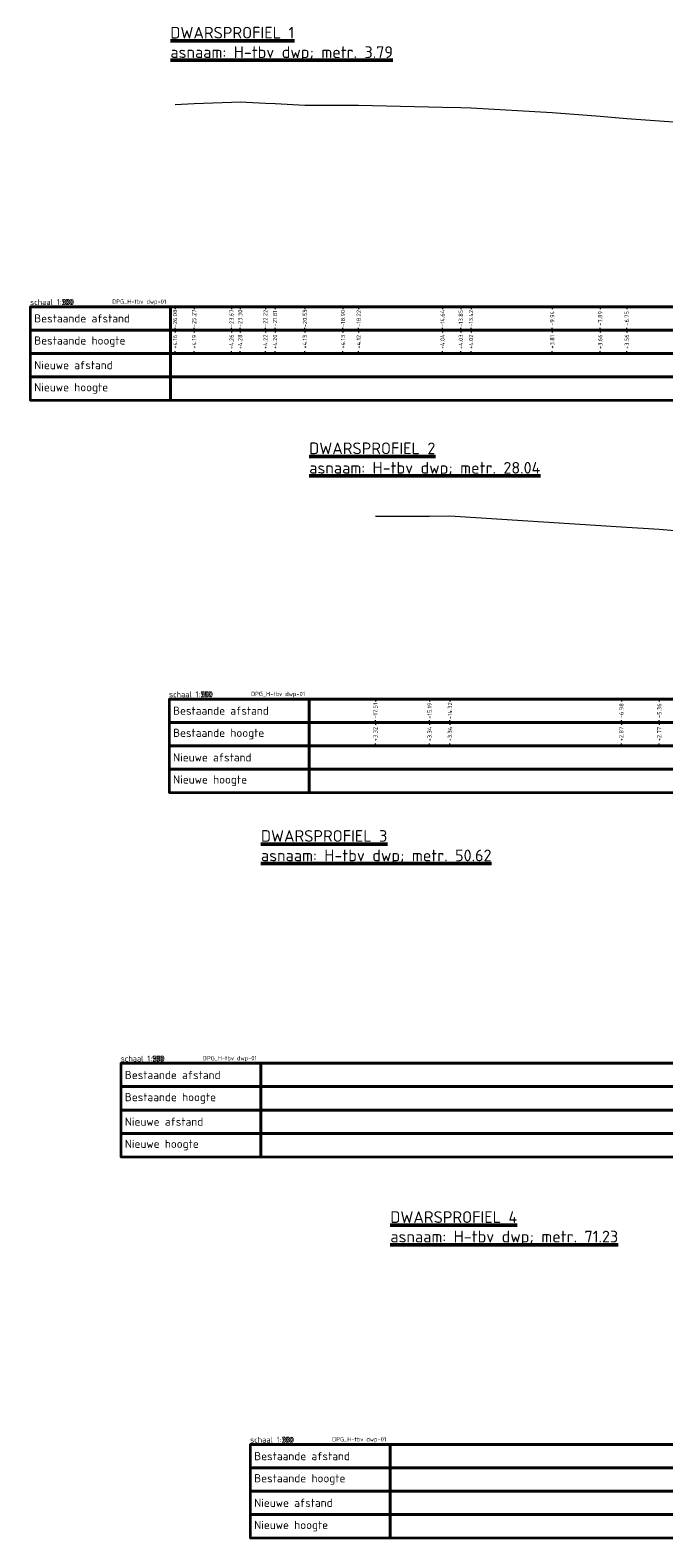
# Model space of a CAD drawing. Header units: metres. Extents: x 30306 to 66711, y 390887 to 402752.
# Tile 75 of 80: x 66357 to 66384, y 402687 to 402752. Entities that reach past the tile are written whole.
import ezdxf
from ezdxf.enums import TextEntityAlignment as Align

# ---------------------------------------------------------------- set-up
doc = ezdxf.new("R2010")
doc.units = ezdxf.units.M
doc.layers.add('GM-C3D-SECTION-BANDSETS-TEKST', color=7, linetype='Continuous')
doc.layers.add('GM-C3D-SECTION-VIEW', color=7, linetype='Continuous')
for name, color, linetype, lineweight in [('GM-C3D-SECTION-BANDSETS_RAND', 7, 'Continuous', 35), ('GM-C3D-SECTION-BANDSETS_TICKS', 253, 'Continuous', 0), ('GM-C3D-SECTION-BANDSETS_TITEL', 3, 'Continuous', 35), ('GM-C3D-SECTION-SECTION_bestaand', 1, 'Continuous', 18)]:
    doc.layers.add(name, color=color, linetype=linetype, lineweight=lineweight)
doc.styles.add('GM-25', font='NLCS-ISO.ttf', dxfattribs={"width": 0.96, "height": 2.5})
doc.styles.get("Standard").update_dxf_attribs({"font": 'isocpeur.ttf'})

# ---------------------------------------------------------------- blocks, each defined once
blk = doc.blocks.new('GM-C3D-schaalaanduiding')
at = {"layer": 'GM-C3D-SECTION-BANDSETS_TITEL', "color": 2, "style": 'GM-25', "width": 0.96}
for s in ['schaal 1:250', 'schaal 1:200', 'schaal 1:100', 'schaal 1:50', 'schaal 1:500']:
    blk.add_text(s, height=0.25, dxfattribs=at).set_placement((0, 0), align=Align.BOTTOM_LEFT)

msp = doc.modelspace()

# ---------------------------------------------------------------- linework, layer by layer
at = {"layer": 'GM-C3D-SECTION-BANDSETS_RAND', "color": 7, "linetype": 'Continuous', "lineweight": 35}
for points in [[(66363.132, 402739.802), (66363.132, 402739.803), (66357.132, 402739.803), (66357.132, 402739.802)], [(66363.132, 402738.802), (66363.132, 402739.802), (66357.132, 402739.802), (66357.132, 402738.802)], [(66363.132, 402739.802), (66433.887, 402739.802), (66433.887, 402739.803), (66363.132, 402739.803)], [(66363.132, 402738.802), (66433.887, 402738.802), (66433.887, 402739.802), (66363.132, 402739.802)], [(66363.132, 402737.802), (66363.132, 402738.802), (66357.132, 402738.802), (66357.132, 402737.802)], [(66363.132, 402737.802), (66433.887, 402737.802), (66433.887, 402738.802), (66363.132, 402738.802)], [(66363.132, 402736.802), (66363.132, 402737.802), (66357.132, 402737.802), (66357.132, 402736.802)], [(66363.132, 402736.802), (66433.887, 402736.802), (66433.887, 402737.802), (66363.132, 402737.802)], [(66363.132, 402735.802), (66363.132, 402736.802), (66357.132, 402736.802), (66357.132, 402735.802)], [(66363.132, 402735.802), (66433.887, 402735.802), (66433.887, 402736.802), (66363.132, 402736.802)], [(66369.075, 402723.002), (66369.075, 402723.003), (66363.075, 402723.003), (66363.075, 402723.002)], [(66369.075, 402722.002), (66369.075, 402723.002), (66363.075, 402723.002), (66363.075, 402722.002)], [(66369.075, 402723.002), (66415.066, 402723.002), (66415.066, 402723.003), (66369.075, 402723.003)], [(66369.075, 402722.002), (66415.066, 402722.002), (66415.066, 402723.002), (66369.075, 402723.002)], [(66369.075, 402721.002), (66369.075, 402722.002), (66363.075, 402722.002), (66363.075, 402721.002)], [(66369.075, 402721.002), (66415.066, 402721.002), (66415.066, 402722.002), (66369.075, 402722.002)], [(66369.075, 402720.002), (66369.075, 402721.002), (66363.075, 402721.002), (66363.075, 402720.002)], [(66369.075, 402720.002), (66415.066, 402720.002), (66415.066, 402721.002), (66369.075, 402721.002)], [(66369.075, 402719.002), (66369.075, 402720.002), (66363.075, 402720.002), (66363.075, 402719.002)], [(66369.075, 402719.002), (66415.066, 402719.002), (66415.066, 402720.002), (66369.075, 402720.002)], [(66367.009, 402707.402), (66367.009, 402707.403), (66361.009, 402707.403), (66361.009, 402707.402)], [(66367.009, 402706.402), (66367.009, 402707.402), (66361.009, 402707.402), (66361.009, 402706.402)], [(66367.009, 402707.402), (66417.363, 402707.402), (66417.363, 402707.403), (66367.009, 402707.403)], [(66367.009, 402706.402), (66417.363, 402706.402), (66417.363, 402707.402), (66367.009, 402707.402)], [(66367.009, 402705.402), (66367.009, 402706.402), (66361.009, 402706.402), (66361.009, 402705.402)], [(66367.009, 402705.402), (66417.363, 402705.402), (66417.363, 402706.402), (66367.009, 402706.402)], [(66367.009, 402704.402), (66367.009, 402705.402), (66361.009, 402705.402), (66361.009, 402704.402)], [(66367.009, 402704.402), (66417.363, 402704.402), (66417.363, 402705.402), (66367.009, 402705.402)], [(66367.009, 402703.402), (66367.009, 402704.402), (66361.009, 402704.402), (66361.009, 402703.402)], [(66367.009, 402703.402), (66417.363, 402703.402), (66417.363, 402704.402), (66367.009, 402704.402)], [(66372.547, 402691.081), (66372.547, 402691.082), (66366.547, 402691.082), (66366.547, 402691.081)], [(66372.547, 402690.081), (66372.547, 402691.081), (66366.547, 402691.081), (66366.547, 402690.081)], [(66372.547, 402691.081), (66423.581, 402691.081), (66423.581, 402691.082), (66372.547, 402691.082)], [(66372.547, 402690.081), (66423.581, 402690.081), (66423.581, 402691.081), (66372.547, 402691.081)], [(66372.547, 402689.081), (66372.547, 402690.081), (66366.547, 402690.081), (66366.547, 402689.081)], [(66372.547, 402689.081), (66423.581, 402689.081), (66423.581, 402690.081), (66372.547, 402690.081)], [(66372.547, 402688.081), (66372.547, 402689.081), (66366.547, 402689.081), (66366.547, 402688.081)], [(66372.547, 402688.081), (66423.581, 402688.081), (66423.581, 402689.081), (66372.547, 402689.081)], [(66372.547, 402687.081), (66372.547, 402688.081), (66366.547, 402688.081), (66366.547, 402687.081)], [(66372.547, 402687.081), (66423.581, 402687.081), (66423.581, 402688.081), (66372.547, 402688.081)]]:
    msp.add_3dface(points, dxfattribs=at)
at = {"layer": 'GM-C3D-SECTION-BANDSETS_TICKS', "color": 253, "linetype": 'Continuous', "lineweight": 0}
for p, q in [((66363.332, 402739.802), (66363.332, 402739.803)), ((66363.332, 402739.802), (66363.332, 402739.702)), ((66363.417, 402739.802), (66363.417, 402739.803)), ((66363.917, 402739.802), (66363.917, 402739.803)), ((66364.149, 402739.802), (66364.149, 402739.702)), ((66364.417, 402739.802), (66364.417, 402739.803)), ((66364.917, 402739.802), (66364.917, 402739.803)), ((66365.417, 402739.802), (66365.417, 402739.803)), ((66365.75, 402739.802), (66365.75, 402739.702)), ((66365.917, 402739.802), (66365.917, 402739.803)), ((66366.12, 402739.802), (66366.12, 402739.702)), ((66366.417, 402739.802), (66366.417, 402739.803)), ((66366.917, 402739.802), (66366.917, 402739.803)), ((66367.198, 402739.802), (66367.198, 402739.702)), ((66367.417, 402739.802), (66367.417, 402739.803)), ((66367.612, 402739.802), (66367.612, 402739.702)), ((66367.917, 402739.802), (66367.917, 402739.803)), ((66368.417, 402739.802), (66368.417, 402739.803)), ((66368.891, 402739.802), (66368.891, 402739.702)), ((66368.917, 402739.802), (66368.917, 402739.803)), ((66369.417, 402739.802), (66369.417, 402739.803)), ((66369.917, 402739.802), (66369.917, 402739.803)), ((66370.417, 402739.802), (66370.417, 402739.803)), ((66370.52, 402739.802), (66370.52, 402739.702)), ((66370.917, 402739.802), (66370.917, 402739.803)), ((66371.192, 402739.802), (66371.192, 402739.702)), ((66371.417, 402739.802), (66371.417, 402739.803)), ((66371.917, 402739.802), (66371.917, 402739.803)), ((66372.417, 402739.802), (66372.417, 402739.803)), ((66372.917, 402739.802), (66372.917, 402739.803)), ((66373.417, 402739.802), (66373.417, 402739.803)), ((66373.917, 402739.802), (66373.917, 402739.803)), ((66374.417, 402739.802), (66374.417, 402739.803)), ((66374.78, 402739.802), (66374.78, 402739.702)), ((66374.917, 402739.802), (66374.917, 402739.803)), ((66375.417, 402739.802), (66375.417, 402739.803)), ((66375.565, 402739.802), (66375.565, 402739.702)), ((66375.917, 402739.802), (66375.917, 402739.803)), ((66376.001, 402739.802), (66376.001, 402739.702)), ((66376.417, 402739.802), (66376.417, 402739.803)), ((66376.917, 402739.802), (66376.917, 402739.803)), ((66377.417, 402739.802), (66377.417, 402739.803)), ((66377.917, 402739.802), (66377.917, 402739.803)), ((66378.417, 402739.802), (66378.417, 402739.803)), ((66378.917, 402739.802), (66378.917, 402739.803)), ((66379.417, 402739.802), (66379.417, 402739.803)), ((66379.476, 402739.802), (66379.476, 402739.702)), ((66379.917, 402739.802), (66379.917, 402739.803)), ((66380.417, 402739.802), (66380.417, 402739.803)), ((66380.917, 402739.802), (66380.917, 402739.803)), ((66381.417, 402739.802), (66381.417, 402739.803)), ((66381.531, 402739.802), (66381.531, 402739.702)), ((66381.917, 402739.802), (66381.917, 402739.803)), ((66382.417, 402739.802), (66382.417, 402739.803)), ((66382.671, 402739.802), (66382.671, 402739.702)), ((66382.917, 402739.802), (66382.917, 402739.803)), ((66383.417, 402739.802), (66383.417, 402739.803)), ((66383.917, 402739.802), (66383.917, 402739.803)), ((66363.332, 402738.802), (66363.332, 402738.902)), ((66363.332, 402738.802), (66363.332, 402738.702)), ((66364.149, 402738.802), (66364.149, 402738.902)), ((66364.149, 402738.802), (66364.149, 402738.702)), ((66365.75, 402738.802), (66365.75, 402738.902)), ((66365.75, 402738.802), (66365.75, 402738.702)), ((66366.12, 402738.802), (66366.12, 402738.902)), ((66366.12, 402738.802), (66366.12, 402738.702)), ((66367.198, 402738.802), (66367.198, 402738.902)), ((66367.198, 402738.802), (66367.198, 402738.702)), ((66367.612, 402738.802), (66367.612, 402738.902)), ((66367.612, 402738.802), (66367.612, 402738.702)), ((66368.891, 402738.802), (66368.891, 402738.902)), ((66368.891, 402738.802), (66368.891, 402738.702)), ((66370.52, 402738.802), (66370.52, 402738.902)), ((66370.52, 402738.802), (66370.52, 402738.702)), ((66371.192, 402738.802), (66371.192, 402738.902)), ((66371.192, 402738.802), (66371.192, 402738.702)), ((66374.78, 402738.802), (66374.78, 402738.902)), ((66374.78, 402738.802), (66374.78, 402738.702)), ((66375.565, 402738.802), (66375.565, 402738.902)), ((66375.565, 402738.802), (66375.565, 402738.702)), ((66376.001, 402738.802), (66376.001, 402738.902)), ((66376.001, 402738.802), (66376.001, 402738.702)), ((66379.476, 402738.802), (66379.476, 402738.902)), ((66379.476, 402738.802), (66379.476, 402738.702)), ((66381.531, 402738.802), (66381.531, 402738.902)), ((66381.531, 402738.802), (66381.531, 402738.702)), ((66382.671, 402738.802), (66382.671, 402738.902)), ((66382.671, 402738.802), (66382.671, 402738.702)), ((66363.332, 402737.802), (66363.332, 402737.902)), ((66364.149, 402737.802), (66364.149, 402737.902)), ((66365.75, 402737.802), (66365.75, 402737.902)), ((66366.12, 402737.802), (66366.12, 402737.902)), ((66367.198, 402737.802), (66367.198, 402737.902)), ((66367.612, 402737.802), (66367.612, 402737.902)), ((66368.891, 402737.802), (66368.891, 402737.902)), ((66370.52, 402737.802), (66370.52, 402737.902)), ((66371.192, 402737.802), (66371.192, 402737.902)), ((66374.78, 402737.802), (66374.78, 402737.902)), ((66375.565, 402737.802), (66375.565, 402737.902)), ((66376.001, 402737.802), (66376.001, 402737.902)), ((66379.476, 402737.802), (66379.476, 402737.902)), ((66381.531, 402737.802), (66381.531, 402737.902)), ((66382.671, 402737.802), (66382.671, 402737.902)), ((66369.275, 402723.002), (66369.275, 402723.003)), ((66369.417, 402723.002), (66369.417, 402723.003)), ((66369.917, 402723.002), (66369.917, 402723.003)), ((66370.417, 402723.002), (66370.417, 402723.003)), ((66370.917, 402723.002), (66370.917, 402723.003)), ((66371.417, 402723.002), (66371.417, 402723.003)), ((66371.91, 402723.002), (66371.91, 402723.003)), ((66371.91, 402723.002), (66371.91, 402722.902)), ((66371.917, 402723.002), (66371.917, 402723.003)), ((66372.417, 402723.002), (66372.417, 402723.003)), ((66372.917, 402723.002), (66372.917, 402723.003)), ((66373.417, 402723.002), (66373.417, 402723.003)), ((66373.917, 402723.002), (66373.917, 402723.003)), ((66374.228, 402723.002), (66374.228, 402722.902)), ((66374.417, 402723.002), (66374.417, 402723.003)), ((66374.917, 402723.002), (66374.917, 402723.003)), ((66375.099, 402723.002), (66375.099, 402722.902)), ((66375.417, 402723.002), (66375.417, 402723.003)), ((66375.917, 402723.002), (66375.917, 402723.003)), ((66376.417, 402723.002), (66376.417, 402723.003)), ((66376.917, 402723.002), (66376.917, 402723.003)), ((66377.417, 402723.002), (66377.417, 402723.003)), ((66377.917, 402723.002), (66377.917, 402723.003)), ((66378.417, 402723.002), (66378.417, 402723.003)), ((66378.917, 402723.002), (66378.917, 402723.003)), ((66379.417, 402723.002), (66379.417, 402723.003)), ((66379.917, 402723.002), (66379.917, 402723.003)), ((66380.417, 402723.002), (66380.417, 402723.003)), ((66380.917, 402723.002), (66380.917, 402723.003)), ((66381.417, 402723.002), (66381.417, 402723.003)), ((66381.917, 402723.002), (66381.917, 402723.003)), ((66382.417, 402723.002), (66382.417, 402723.003)), ((66382.438, 402723.002), (66382.438, 402722.902)), ((66382.917, 402723.002), (66382.917, 402723.003)), ((66383.417, 402723.002), (66383.417, 402723.003)), ((66383.917, 402723.002), (66383.917, 402723.003)), ((66384.057, 402723.002), (66384.057, 402722.902)), ((66371.91, 402722.002), (66371.91, 402722.102)), ((66371.91, 402722.002), (66371.91, 402721.902)), ((66374.228, 402722.002), (66374.228, 402722.102)), ((66374.228, 402722.002), (66374.228, 402721.902)), ((66375.099, 402722.002), (66375.099, 402722.102)), ((66375.099, 402722.002), (66375.099, 402721.902)), ((66382.438, 402722.002), (66382.438, 402722.102)), ((66382.438, 402722.002), (66382.438, 402721.902)), ((66384.057, 402722.002), (66384.057, 402722.102)), ((66384.057, 402722.002), (66384.057, 402721.902)), ((66371.91, 402721.002), (66371.91, 402721.102)), ((66374.228, 402721.002), (66374.228, 402721.102)), ((66375.099, 402721.002), (66375.099, 402721.102)), ((66382.438, 402721.002), (66382.438, 402721.102)), ((66384.057, 402721.002), (66384.057, 402721.102)), ((66367.209, 402707.402), (66367.209, 402707.403)), ((66367.417, 402707.402), (66367.417, 402707.403)), ((66367.917, 402707.402), (66367.917, 402707.403)), ((66368.417, 402707.402), (66368.417, 402707.403)), ((66368.917, 402707.402), (66368.917, 402707.403)), ((66369.417, 402707.402), (66369.417, 402707.403)), ((66369.917, 402707.402), (66369.917, 402707.403)), ((66370.417, 402707.402), (66370.417, 402707.403)), ((66370.917, 402707.402), (66370.917, 402707.403)), ((66371.417, 402707.402), (66371.417, 402707.403)), ((66371.917, 402707.402), (66371.917, 402707.403)), ((66372.417, 402707.402), (66372.417, 402707.403)), ((66372.917, 402707.402), (66372.917, 402707.403)), ((66373.417, 402707.402), (66373.417, 402707.403)), ((66373.917, 402707.402), (66373.917, 402707.403)), ((66374.417, 402707.402), (66374.417, 402707.403)), ((66374.917, 402707.402), (66374.917, 402707.403)), ((66375.417, 402707.402), (66375.417, 402707.403)), ((66375.917, 402707.402), (66375.917, 402707.403)), ((66376.417, 402707.402), (66376.417, 402707.403)), ((66376.917, 402707.402), (66376.917, 402707.403)), ((66377.417, 402707.402), (66377.417, 402707.403)), ((66377.917, 402707.402), (66377.917, 402707.403)), ((66378.417, 402707.402), (66378.417, 402707.403)), ((66378.917, 402707.402), (66378.917, 402707.403)), ((66379.417, 402707.402), (66379.417, 402707.403)), ((66379.917, 402707.402), (66379.917, 402707.403)), ((66380.417, 402707.402), (66380.417, 402707.403)), ((66380.917, 402707.402), (66380.917, 402707.403)), ((66381.417, 402707.402), (66381.417, 402707.403)), ((66381.917, 402707.402), (66381.917, 402707.403)), ((66382.417, 402707.402), (66382.417, 402707.403)), ((66382.917, 402707.402), (66382.917, 402707.403)), ((66383.417, 402707.402), (66383.417, 402707.403)), ((66383.917, 402707.402), (66383.917, 402707.403)), ((66372.747, 402691.081), (66372.747, 402691.082)), ((66372.917, 402691.081), (66372.917, 402691.082)), ((66373.417, 402691.081), (66373.417, 402691.082)), ((66373.917, 402691.081), (66373.917, 402691.082)), ((66374.417, 402691.081), (66374.417, 402691.082)), ((66374.917, 402691.081), (66374.917, 402691.082)), ((66375.417, 402691.081), (66375.417, 402691.082)), ((66375.917, 402691.081), (66375.917, 402691.082)), ((66376.417, 402691.081), (66376.417, 402691.082)), ((66376.917, 402691.081), (66376.917, 402691.082)), ((66377.417, 402691.081), (66377.417, 402691.082)), ((66377.917, 402691.081), (66377.917, 402691.082)), ((66378.417, 402691.081), (66378.417, 402691.082)), ((66378.917, 402691.081), (66378.917, 402691.082)), ((66379.417, 402691.081), (66379.417, 402691.082)), ((66379.917, 402691.081), (66379.917, 402691.082)), ((66380.417, 402691.081), (66380.417, 402691.082)), ((66380.917, 402691.081), (66380.917, 402691.082)), ((66381.417, 402691.081), (66381.417, 402691.082)), ((66381.917, 402691.081), (66381.917, 402691.082)), ((66382.417, 402691.081), (66382.417, 402691.082)), ((66382.917, 402691.081), (66382.917, 402691.082)), ((66383.417, 402691.081), (66383.417, 402691.082)), ((66383.917, 402691.081), (66383.917, 402691.082))]:
    msp.add_line(p, q, dxfattribs=at)
at = {"layer": 'GM-C3D-SECTION-SECTION_bestaand', "color": 1, "linetype": 'Continuous', "lineweight": 18}
for points in [[(66363.332, 402748.462), (66364.149, 402748.498), (66365.75, 402748.566), (66366.12, 402748.581), (66367.198, 402748.523), (66367.612, 402748.5), (66368.891, 402748.435), (66370.52, 402748.43), (66371.192, 402748.428), (66374.78, 402748.347), (66375.565, 402748.332), (66376.001, 402748.324), (66379.476, 402748.117), (66381.531, 402747.962), (66382.671, 402747.867), (66384.666, 402747.715)], [(66371.91, 402730.828), (66374.228, 402730.839), (66375.099, 402730.845), (66382.438, 402730.369), (66384.057, 402730.274), (66385.733, 402730.127), (66388.963, 402730.067), (66389.179, 402730.062), (66389.215, 402730.062), (66389.417, 402730.014), (66389.727, 402729.94), (66399.373, 402727.607), (66405.917, 402726.584), (66407.04, 402726.422), (66408.33, 402726.265), (66412.31, 402725.718), (66414.866, 402725.276)]]:
    msp.add_lwpolyline(points, dxfattribs=at)

# ---------------------------------------------------------------- block references
at = {"layer": 'GM-C3D-SECTION-BANDSETS_TITEL', "color": 3, "linetype": 'Continuous', "lineweight": 35, "xscale": 0.9992429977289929, "yscale": 0.9992429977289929, "zscale": 0.9992429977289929}
for p in [(66357.132, 402739.803), (66363.075, 402723.003), (66361.009, 402707.403), (66366.547, 402691.082)]:
    msp.add_blockref('GM-C3D-schaalaanduiding', p, dxfattribs=at)

# ---------------------------------------------------------------- texts
at = {"layer": 'GM-C3D-SECTION-BANDSETS-TEKST', "color": 7, "linetype": 'Continuous', "lineweight": 18, "char_height": 0.18, "attachment_point": 5, "rotation": 90}
for s, insert in [('{\\fISOCPEUR|b0|i0|c0|p34;-26.08}', (66363.332, 402739.302)), ('{\\fISOCPEUR|b0|i0|c0|p34;-25.27}', (66364.149, 402739.302)), ('{\\fISOCPEUR|b0|i0|c0|p34;-23.67}', (66365.75, 402739.302)), ('{\\fISOCPEUR|b0|i0|c0|p34;-23.30}', (66366.12, 402739.302)), ('{\\fISOCPEUR|b0|i0|c0|p34;-22.22}', (66367.198, 402739.302)), ('{\\fISOCPEUR|b0|i0|c0|p34;-21.81}', (66367.612, 402739.302)), ('{\\fISOCPEUR|b0|i0|c0|p34;-20.53}', (66368.891, 402739.302)), ('{\\fISOCPEUR|b0|i0|c0|p34;-18.90}', (66370.52, 402739.302)), ('{\\fISOCPEUR|b0|i0|c0|p34;-18.22}', (66371.192, 402739.302)), ('{\\fISOCPEUR|b0|i0|c0|p34;-14.64}', (66374.78, 402739.302)), ('{\\fISOCPEUR|b0|i0|c0|p34;-13.85}', (66375.565, 402739.302)), ('{\\fISOCPEUR|b0|i0|c0|p34;-13.42}', (66376.001, 402739.302)), ('{\\fISOCPEUR|b0|i0|c0|p34;-9.94}', (66379.476, 402739.302)), ('{\\fISOCPEUR|b0|i0|c0|p34;-7.89}', (66381.531, 402739.302)), ('{\\fISOCPEUR|b0|i0|c0|p34;-6.75}', (66382.671, 402739.302)), ('+4.16', (66363.332, 402738.302)), ('+4.19', (66364.149, 402738.302)), ('+4.26', (66365.75, 402738.302)), ('+4.28', (66366.12, 402738.302)), ('+4.22', (66367.198, 402738.302)), ('+4.20', (66367.612, 402738.302)), ('+4.13', (66368.891, 402738.302)), ('+4.13', (66370.52, 402738.302)), ('+4.12', (66371.192, 402738.302)), ('+4.04', (66374.78, 402738.302)), ('+4.03', (66375.565, 402738.302)), ('+4.02', (66376.001, 402738.302)), ('+3.81', (66379.476, 402738.302)), ('+3.66', (66381.531, 402738.302)), ('+3.56', (66382.671, 402738.302)), ('{\\fISOCPEUR|b0|i0|c0|p34;-17.51}', (66371.91, 402722.502)), ('{\\fISOCPEUR|b0|i0|c0|p34;-15.19}', (66374.228, 402722.502)), ('{\\fISOCPEUR|b0|i0|c0|p34;-14.32}', (66375.099, 402722.502)), ('{\\fISOCPEUR|b0|i0|c0|p34;-6.98}', (66382.438, 402722.502)), ('{\\fISOCPEUR|b0|i0|c0|p34;-5.36}', (66384.057, 402722.502)), ('+3.32', (66371.91, 402721.502)), ('+3.34', (66374.228, 402721.502)), ('+3.34', (66375.099, 402721.502)), ('+2.87', (66382.438, 402721.502)), ('+2.77', (66384.057, 402721.502))]:
    msp.add_mtext(s, dxfattribs=dict(at, insert=insert))
at = {"layer": 'GM-C3D-SECTION-BANDSETS_TITEL', "color": 1, "linetype": 'Continuous', "lineweight": 18, "char_height": 0.18, "attachment_point": 9}
for insert in [(66362.957, 402739.878), (66368.9, 402723.078), (66366.834, 402707.478), (66372.372, 402691.157)]:
    msp.add_mtext('DPG_H-tbv dwp-01', dxfattribs=dict(at, insert=insert))
at = {"layer": 'GM-C3D-SECTION-BANDSETS_TITEL', "color": 3, "linetype": 'Continuous', "lineweight": 35, "char_height": 0.35, "attachment_point": 4}
for s, insert in [('{\\fISOCPEUR|b0|i0|c0|p34;Bestaande afstand}', (66357.307, 402739.302)), ('{\\fISOCPEUR|b0|i0|c0|p34;Bestaande hoogte}', (66357.307, 402738.302)), ('{\\fISOCPEUR|b0|i0|c0|p34;Nieuwe afstand}', (66357.307, 402737.302)), ('{\\fISOCPEUR|b0|i0|c0|p34;Nieuwe hoogte}', (66357.307, 402736.302)), ('{\\fISOCPEUR|b0|i0|c0|p34;Bestaande afstand}', (66363.25, 402722.502)), ('{\\fISOCPEUR|b0|i0|c0|p34;Bestaande hoogte}', (66363.25, 402721.502)), ('{\\fISOCPEUR|b0|i0|c0|p34;Nieuwe afstand}', (66363.25, 402720.502)), ('{\\fISOCPEUR|b0|i0|c0|p34;Nieuwe hoogte}', (66363.25, 402719.502)), ('{\\fISOCPEUR|b0|i0|c0|p34;Bestaande afstand}', (66361.184, 402706.902)), ('{\\fISOCPEUR|b0|i0|c0|p34;Bestaande hoogte}', (66361.184, 402705.902)), ('{\\fISOCPEUR|b0|i0|c0|p34;Nieuwe afstand}', (66361.184, 402704.902)), ('{\\fISOCPEUR|b0|i0|c0|p34;Nieuwe hoogte}', (66361.184, 402703.902)), ('{\\fISOCPEUR|b0|i0|c0|p34;Bestaande afstand}', (66366.722, 402690.581)), ('{\\fISOCPEUR|b0|i0|c0|p34;Bestaande hoogte}', (66366.722, 402689.581)), ('{\\fISOCPEUR|b0|i0|c0|p34;Nieuwe afstand}', (66366.722, 402688.581)), ('{\\fISOCPEUR|b0|i0|c0|p34;Nieuwe hoogte}', (66366.722, 402687.581))]:
    msp.add_mtext(s, dxfattribs=dict(at, insert=insert))
at = {"layer": 'GM-C3D-SECTION-VIEW', "color": 4, "linetype": 'Continuous', "lineweight": 50, "char_height": 0.5, "attachment_point": 7}
for s, insert in [('{\\LDWARSPROFIEL 1\\Pasnaam: H-tbv dwp; metr. 3.79}', (66363.132, 402750.303)), ('{\\LDWARSPROFIEL 2\\Pasnaam: H-tbv dwp; metr. 28.04}', (66369.075, 402732.503)), ('{\\LDWARSPROFIEL 3\\Pasnaam: H-tbv dwp; metr. 50.62}', (66367.009, 402715.903)), ('{\\LDWARSPROFIEL 4\\Pasnaam: H-tbv dwp; metr. 71.23}', (66372.547, 402699.582))]:
    msp.add_mtext(s, dxfattribs=dict(at, insert=insert))

doc.saveas('drawing.dxf')
